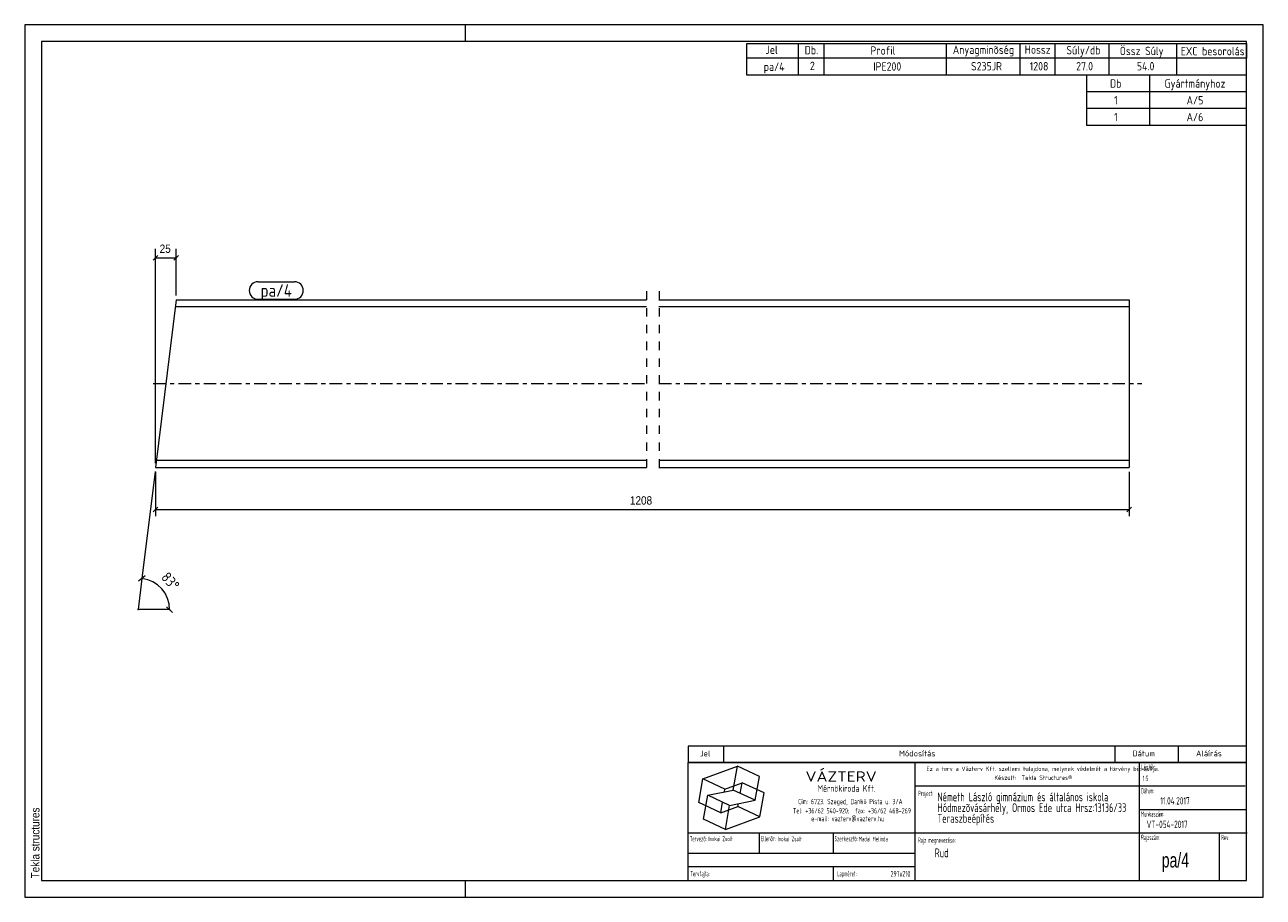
# Model space of a CAD drawing. Header units: millimetres. Extents: x 1 to 296, y 1 to 209.
import ezdxf

# ---------------------------------------------------------------- set-up
doc = ezdxf.new("R2010")
doc.units = ezdxf.units.MM
for name, pattern in [('XKITLINE00', [0]), ('XKITLINE02', [4, 2, -2]), ('XKITLINE03', [6, 3, -1, 1, -1])]:
    doc.linetypes.add(name, pattern=pattern)
for name, color, linetype, lineweight in [('Bemassung', 1, 'Continuous', 0), ('Teil', 7, 'Continuous', 0), ('Text', 5, 'Continuous', 0), ('Ueberschrift', 7, 'Continuous', 0), ('Zeichnungsrahmen', 3, 'Continuous', 0)]:
    doc.layers.add(name, color=color, linetype=linetype, lineweight=lineweight)
doc.styles.add('ARIAL', font='ARIAL.TTF')
doc.styles.add('ISOCPEUR', font='ISOCPEUR.TTF')
doc.styles.add('ISOCPEUR_BOLD', font='ARIAL.TTF')
doc.styles.add('ISOCPUER', font='ARIAL.TTF')

msp = doc.modelspace()

# ---------------------------------------------------------------- linework, layer by layer
at = {"layer": 'Bemassung', "linetype": 'XKITLINE00', "lineweight": 0}
for p, q in [((32.73, 154.02), (31.6, 152.88)), ((32.16, 104.45), (32.16, 155.6)), ((32.16, 153.45), (37.07, 153.45)), ((37.64, 154.02), (36.51, 152.88)), ((37.07, 144.45), (37.07, 155.6)), ((32.04, 102.46), (28.91, 77)), ((32.16, 102.45), (32.16, 91.85)), ((264.07, 102.45), (264.07, 91.85)), ((32.73, 94.02), (31.6, 92.88)), ((32.16, 93.45), (264.07, 93.45)), ((264.64, 94.02), (263.51, 92.88)), ((28.91, 77), (28, 69.56)), ((29.7, 77.62), (28.13, 76.38)), ((35.5, 69.56), (28, 69.56)), ((36.21, 68.85), (34.79, 70.26))]:
    msp.add_line(p, q, dxfattribs=at)
msp.add_arc((28, 69.56), 7.5, 360, 83, dxfattribs=at)
at = {"layer": 'Bemassung'}
for p in [(32.16, 153.45), (37.07, 153.45), (32.16, 93.45), (264.07, 93.45), (28.91, 77), (28, 69.56), (35.5, 69.56)]:
    msp.add_point(p, dxfattribs=at)
at = {"layer": 'Teil', "linetype": 'XKITLINE02', "lineweight": 0}
for p, q in [((149.07, 145.45), (149.07, 101.45)), ((152.08, 145.45), (152.08, 101.45))]:
    msp.add_line(p, q, dxfattribs=at)
at = {"layer": 'Teil', "linetype": 'XKITLINE00', "lineweight": 0}
for p, q in [((37.07, 143.45), (32.16, 103.45)), ((149.07, 141.75), (36.86, 141.75)), ((37.07, 143.45), (149.07, 143.45)), ((152.07, 143.45), (264.07, 143.45)), ((264.07, 141.75), (152.07, 141.75)), ((264.07, 143.45), (264.07, 103.45)), ((32.16, 103.45), (149.07, 103.45)), ((149.07, 105.15), (32.37, 105.15)), ((264.07, 105.15), (152.07, 105.15)), ((152.07, 103.45), (264.07, 103.45))]:
    msp.add_line(p, q, dxfattribs=at)
at = {"layer": 'Teil', "linetype": 'XKITLINE03', "lineweight": 0}
for p, q in [((31.62, 123.45), (149.07, 123.45)), ((152.07, 123.45), (267.07, 123.45))]:
    msp.add_line(p, q, dxfattribs=at)
at = {"layer": 'Text', "linetype": 'XKITLINE00', "lineweight": 0}
for p, q in [((56.57, 147.75), (65.25, 147.75)), ((56.57, 143.55), (65.25, 143.55))]:
    msp.add_line(p, q, dxfattribs=at)
for centre, start, end in [((56.57, 145.65), 90, 270), ((65.25, 145.65), 270, 90)]:
    msp.add_arc(centre, 2.1, start, end, dxfattribs=at)
at = {"layer": 'Ueberschrift', "linetype": 'XKITLINE00', "lineweight": 0}
for p, q in [((173, 204.54), (292, 204.54)), ((173, 201.04), (173, 204.54)), ((185.3, 201.04), (185.3, 204.54)), ((191.44, 201.04), (191.44, 204.54)), ((220.54, 201.04), (220.54, 204.54)), ((238.09, 201.05), (238.09, 204.55)), ((246.43, 201.04), (246.43, 204.54)), ((259.28, 201.04), (259.28, 204.54)), ((275.4, 201.02), (275.4, 204.52)), ((292, 204.54), (292, 201.04)), ((292, 201.04), (173, 201.04)), ((173, 197), (173, 201)), ((185.3, 197), (185.3, 201)), ((191.44, 197), (191.44, 201)), ((220.54, 197), (220.54, 201)), ((238.09, 197), (238.09, 201)), ((246.43, 197), (246.43, 201)), ((259.28, 197), (259.28, 201)), ((275.41, 197), (275.41, 201)), ((292, 197), (173, 197)), ((254, 193), (254, 197)), ((269, 193), (269, 197)), ((292, 193), (254, 193)), ((254, 189), (254, 193)), ((269, 189), (269, 193)), ((292, 189), (254, 189)), ((254, 185), (254, 189)), ((269, 185), (269, 189)), ((292, 185), (254, 185)), ((159, 37.07), (292, 37.07)), ((159, 37), (159, 33.14)), ((167.4, 37), (167.4, 33.14)), ((260.64, 37.07), (260.64, 33.21)), ((275.76, 37.07), (275.76, 33.21)), ((159, 33.22), (292, 33.22)), ((159, 33.14), (292, 33.14)), ((159, 5), (159, 33.14)), ((213.11, 5), (213.11, 33.14)), ((266.49, 5), (266.49, 33.14)), ((162.55, 29.24), (170.77, 32.23)), ((169.77, 26.55), (170.77, 32.23)), ((176, 29.79), (170.77, 32.23)), ((175, 24.11), (176, 29.79)), ((161.54, 23.55), (162.55, 29.24)), ((167.78, 26.8), (162.55, 29.24)), ((167.66, 26.12), (167.78, 26.8)), ((167.78, 26.8), (171.89, 28.3)), ((171.44, 25.76), (171.89, 28.3)), ((177.12, 25.86), (171.89, 28.3)), ((213.11, 27.54), (291.69, 27.54)), ((162.67, 19.62), (163.67, 25.3)), ((163.67, 25.3), (169.77, 26.55)), ((168.9, 22.86), (163.67, 25.3)), ((166.78, 21.11), (167.22, 23.65)), ((168.9, 22.86), (175, 24.11)), ((175, 24.11), (169.77, 26.55)), ((176.12, 20.17), (177.12, 25.86)), ((166.78, 21.11), (161.54, 23.55)), ((166.78, 21.11), (170.89, 22.61)), ((167.9, 17.18), (168.9, 22.86)), ((170.89, 22.61), (171.01, 23.29)), ((176.12, 20.17), (170.89, 22.61)), ((266.49, 21.94), (292, 21.94)), ((167.9, 17.18), (162.67, 19.62)), ((167.9, 17.18), (176.12, 20.17)), ((159, 16.34), (292.21, 16.34)), ((175.99, 11.48), (175.99, 16.39)), ((193.55, 16.39), (193.55, 11.49)), ((285.52, 16.28), (285.52, 5)), ((159.07, 11.49), (213.14, 11.49)), ((159.04, 8.34), (213.11, 8.34)), ((193.55, 8.31), (193.55, 5.13))]:
    msp.add_line(p, q, dxfattribs=at)
at = {"layer": 'Zeichnungsrahmen', "linetype": 'XKITLINE00', "lineweight": 0}
for p, q in [((296, 209), (1, 209)), ((1, 209), (1, 1)), ((106, 205), (106, 209)), ((296, 1), (296, 209)), ((292, 205), (5, 205)), ((5, 205), (5, 5)), ((292, 5), (292, 205)), ((5, 5), (292, 5)), ((106, 1), (106, 5)), ((1, 1), (296, 1))]:
    msp.add_line(p, q, dxfattribs=at)

# ---------------------------------------------------------------- texts
at = {"layer": 'Bemassung', "style": 'ISOCPUER', "width": 0.85}
for s, p in [('25', (33.13, 154.6)), ('1208', (145.15, 94.6))]:
    msp.add_text(s, height=2, dxfattribs=at).set_placement(p)
at = {"layer": 'Bemassung', "style": 'ISOCPEUR', "width": 0.85}
msp.add_text('83°', height=2.5, rotation=-48.5009, dxfattribs=at).set_placement((33.32, 77.13))
at = {"layer": 'Text', "style": 'ISOCPEUR', "width": 0.85}
msp.add_text('pa/4', height=3, dxfattribs=at).set_placement((57.17, 144.15))
at = {"layer": 'Ueberschrift'}
for s, height, style, width, p in [('Jel', 2, 'ISOCPEUR', 0.85, (177.44, 202.04)), ('Db.', 2, 'ISOCPEUR', 0.85, (186.78, 201.95)), ('Profil', 2, 'ISOCPEUR', 0.85, (202.44, 201.86)), ('Anyagminõség', 2, 'ISOCPEUR', 0.85, (222.06, 202.04)), ('Hossz', 2, 'ISOCPEUR', 0.85, (239.18, 202.08)), ('Súly/db', 2, 'ISOCPEUR', 0.85, (249.11, 201.94)), ('Össz Súly', 2, 'ISOCPEUR', 0.85, (261.83, 201.76)), ('EXC besorolás', 2, 'ISOCPEUR', 0.85, (276.36, 201.71)), ('pa/4', 2, 'ISOCPEUR', 0.85, (177.02, 198)), ('2', 2, 'ISOCPEUR', 0.85, (188.02, 198.19)), ('IPE200', 2, 'ISOCPEUR', 0.85, (203.12, 198.05)), ('S235JR', 2, 'ISOCPEUR', 0.85, (226.39, 198.11)), ('1208', 2, 'ISOCPEUR', 0.85, (240.37, 198.11)), ('27.0', 2, 'ISOCPEUR', 0.85, (251.44, 198.12)), ('54.0', 2, 'ISOCPEUR', 0.85, (265.9, 198.12)), ('Db', 2, 'ISOCPEUR', 0.85, (259.5, 194)), ('Gyártmányhoz', 2, 'ISOCPEUR', 0.85, (272.5, 194)), ('1', 2, 'ISOCPEUR', 0.85, (260.48, 190)), ('A/5', 2, 'ISOCPEUR', 0.85, (277.74, 190)), ('1', 2, 'ISOCPEUR', 0.85, (260.48, 186)), ('A/6', 2, 'ISOCPEUR', 0.85, (277.74, 186)), ('Jel', 1.4, 'ISOCPEUR', 0.85, (161.84, 34.58)), ('Módosítás', 1.4, 'ISOCPEUR', 0.85, (209.25, 34.58)), ('Dátum', 1.4, 'ISOCPEUR', 0.85, (264.86, 34.58)), ('Aláírás', 1.4, 'ISOCPEUR', 0.85, (280, 34.58)), ('Lépték:', 1.26, 'ISOCPEUR', 0.51, (266.96, 31.43)), ('VÁZTERV', 2.45, 'ISOCPEUR', 1.19, (186.96, 28.56)), ('Ez a terv a Vázterv Kft. szellemi tulajdona, melynek védelmét a törvény biztosítja.', 1.05, 'ISOCPEUR', 0.838832, (215.8, 31.11)), ('Készült:  Tekla Structures®', 1.05, 'ISOCPEUR', 0.838832, (231.96, 28.98)), ('1:5', 1.26, 'ISOCPEUR', 0.595, (267.27, 28.7)), ('Mérnökiroda Kft.', 1.61, 'ISOCPEUR', 0.68, (189.86, 26.15)), ('Dátum:', 1.26, 'ISOCPEUR', 0.51, (266.91, 25.76)), ('Cím: 6723. Szeged, Dankó Pista u. 3/A', 1.26, 'ISOCPEUR', 0.68, (185.24, 23.18)), ('Project:', 1.26, 'ISOCPEUR', 0.51, (213.81, 25.12)), ('Németh László gimnázium és általános iskola', 2.1, 'ISOCPEUR', 0.595, (218.39, 23.87)), ('Hódmezõvásárhely, Ormos Ede utca Hrsz:13136/33', 2.1, 'ISOCPEUR', 0.595, (218.4, 21.31)), ('11.04.2017', 1.75, 'ISOCPEUR', 0.595, (271.48, 23.11)), ('Tel: +36/62 540-920;  fax: +36/62 468-269', 1.26, 'ISOCPEUR', 0.68, (183.98, 20.99)), ('Teraszbeépítés', 2.1, 'ISOCPEUR', 0.595, (218.4, 18.75)), ('Munkaszám:', 1.26, 'ISOCPEUR', 0.51, (266.87, 20.23)), ('e-mail: vazterv@vazterv.hu', 1.26, 'ISOCPEUR', 0.68, (188.32, 19.12)), ('VT-054-2017', 1.75, 'ISOCPEUR', 0.595, (268.23, 17.51)), ('Tervezõ:', 1.26, 'ISOCPEUR', 0.51, (159.4, 14.32)), ('Inokai Zsolt', 1.12, 'ISOCPEUR', 0.595, (163.85, 14.37)), ('Ellenõr:', 1.26, 'ISOCPEUR', 0.51, (176.35, 14.35)), ('Inokai Zsolt', 1.12, 'ISOCPEUR', 0.595, (180.32, 14.35)), ('Szerkesztõ:', 1.26, 'ISOCPEUR', 0.51, (193.9, 14.32)), ('Madai Melinda', 1.12, 'ISOCPEUR', 0.595, (199.65, 14.33)), ('Rajz megnevezése:', 1.26, 'ISOCPEUR', 0.51, (213.8, 13.98)), ('Rajzszám:', 1.26, 'ISOCPEUR', 0.51, (266.92, 14.65)), ('Rev:', 1.26, 'ISOCPEUR', 0.51, (285.98, 14.62)), ('Rud', 2.1, 'ISOCPEUR', 0.595, (217.73, 10.54)), ('pa/4', 3.5, 'ISOCPEUR_BOLD', 0.68, (271.84, 8.1)), ('Tervfajta:', 1.26, 'ISOCPEUR', 0.51, (159.53, 5.99)), ('Lapméret:', 1.26, 'ISOCPEUR', 0.51, (194.51, 5.99)), ('297x210', 1.4, 'ISOCPEUR', 0.595, (207.25, 5.89))]:
    msp.add_text(s, height=height, dxfattribs=dict(at, style=style, width=width)).set_placement(p)
at = {"layer": 'Zeichnungsrahmen', "style": 'ARIAL', "width": 0.85}
msp.add_text('Tekla structures', height=2, rotation=90, dxfattribs=at).set_placement((4.5, 5.5))

doc.saveas('drawing.dxf')
